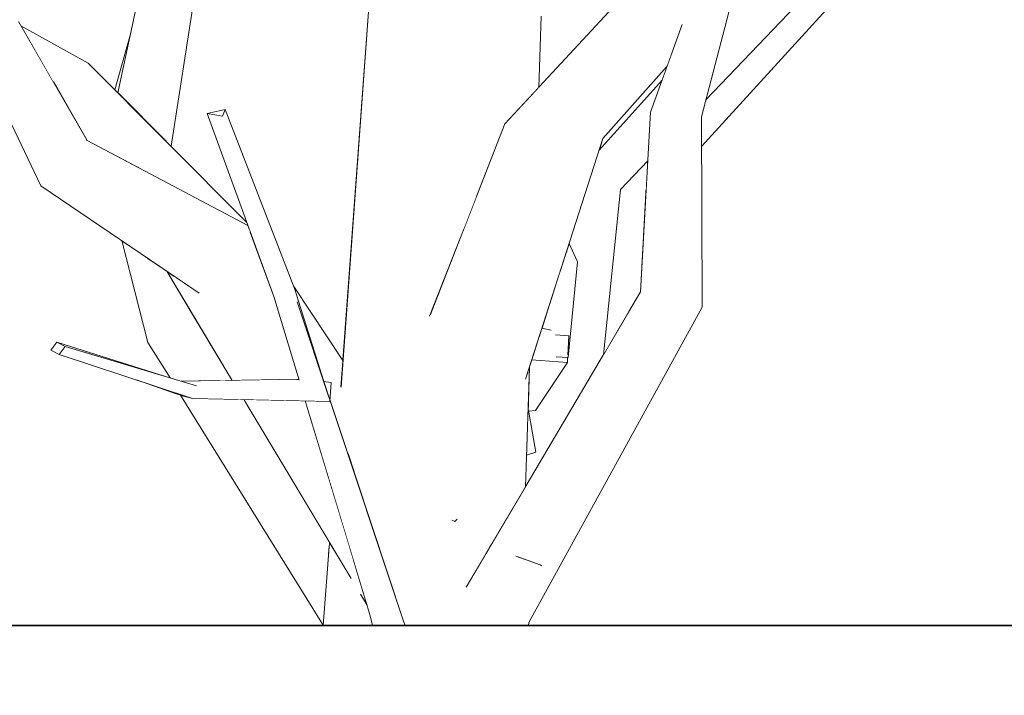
# Model space of a CAD drawing. Extents: x -289599 to -184549, y 66678 to 295474.
# Tile 225 of 256: x -264590 to -264383, y 71499 to 71641. Entities that reach past the tile are written whole.
import ezdxf

# ---------------------------------------------------------------- set-up
doc = ezdxf.new("R2010")
doc.units = 0
doc.header["$MEASUREMENT"] = 0
doc.linetypes.add('Wipeout_Contour', pattern=[1000, 0, -1000])
doc.layers.add('arch drzewa', color=8, linetype='Continuous')
doc.layers.add('Model stropy', color=8, linetype='Continuous')
doc.layers.add('arch drzewa_Nr_Pióra__4', color=8, linetype='Continuous', lineweight=9)
doc.layers.add('Model stropy_Nr_Pióra__26', color=8, linetype='Continuous', lineweight=35)

msp = doc.modelspace()

# ---------------------------------------------------------------- wipeouts: each hides what was drawn before it
at = {"color": 254, "linetype": 'Wipeout_Contour', "lineweight": 0, "ltscale": 1285326.044162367}
msp.add_wipeout([(-264552.61, 71652.7), (-264563.18, 71656.82), (-264559.51, 71615.14), (-264558.64, 71614.27)], dxfattribs=at).dxf.layer = 'arch drzewa'
at = {"color": 254, "linetype": 'Wipeout_Contour', "lineweight": 0, "ltscale": 1606306.593486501}
msp.add_wipeout([(-264480.82, 71641.65), (-264495.39, 71641.28), (-264494.49, 71603.51), (-264488.44, 71618.96), (-264481.32, 71626.65)], dxfattribs=at).dxf.layer = 'arch drzewa'
at = {"color": 254, "linetype": 'Wipeout_Contour', "lineweight": 0, "ltscale": 1285153.78493927}
msp.add_wipeout([(-264526.48, 71564.8), (-264532.66, 71584.39), (-264532.08, 71581.54), (-264526.51, 71564.81)], dxfattribs=at).dxf.layer = 'arch drzewa'
at = {"color": 254, "linetype": 'Wipeout_Contour', "lineweight": 0, "ltscale": 963993.051168}
msp.add_wipeout([(-264582.64, 71573.07), (-264580.93, 71572.18), (-264559.56, 71565.78)], dxfattribs=at).dxf.layer = 'arch drzewa'
at = {"color": 254, "linetype": 'Wipeout_Contour', "lineweight": 0, "ltscale": 2891176.301903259}
msp.add_wipeout([(-264493.15, 71547.64), (-264492.69, 71528.11), (-264491.54, 71530.05), (-264491.6, 71530.07), (-264491.02, 71530.93), (-264484.09, 71542.68), (-264483.26, 71567.93), (-264484.04, 71565.49), (-264487.73, 71560.35)], dxfattribs=at).dxf.layer = 'arch drzewa'
at = {"color": 254, "linetype": 'Wipeout_Contour', "lineweight": 0, "ltscale": 1926976.399866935}
msp.add_wipeout([(-266429.89, 71363.5), (-266079.89, 71363.5), (-266079.89, 71263.5), (-260835.35, 71263.5), (-260835.35, 71513.5), (-266429.89, 71513.5)], dxfattribs=at).dxf.layer = 'Model stropy'

# ---------------------------------------------------------------- next in the draw order: wipeouts: each hides what was drawn before it
at = {"color": 254, "linetype": 'Wipeout_Contour', "lineweight": 0, "ltscale": 964009.6293}
msp.add_wipeout([(-264563.18, 71656.82), (-264569.8, 71625.48), (-264559.51, 71615.14)], dxfattribs=at).dxf.layer = 'arch drzewa'
at = {"color": 254, "linetype": 'Wipeout_Contour', "lineweight": 0, "ltscale": 963796.710359}
msp.add_wipeout([(-264497.14, 71596.72), (-264494.49, 71603.51), (-264495.39, 71641.28)], dxfattribs=at).dxf.layer = 'arch drzewa'
at = {"color": 254, "linetype": 'Wipeout_Contour', "lineweight": 0, "ltscale": 963929.155408}
msp.add_wipeout([(-264532.66, 71584.39), (-264547.28, 71621.98), (-264547.84, 71620.61)], dxfattribs=at).dxf.layer = 'arch drzewa'
at = {"color": 254, "linetype": 'Wipeout_Contour', "lineweight": 0, "ltscale": 1927727.49225427}
msp.add_wipeout([(-264532.08, 71581.54), (-264537.05, 71582.72), (-264529.92, 71564.9), (-264527.36, 71564.52), (-264527.27, 71564.32), (-264525.3, 71561.16)], dxfattribs=at).dxf.layer = 'arch drzewa'
at = {"color": 254, "linetype": 'Wipeout_Contour', "lineweight": 0, "ltscale": 2248847.837753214}
msp.add_wipeout([(-264520.36, 71527.53), (-264521.2, 71513.5), (-264516.28, 71513.5), (-264516.73, 71515.54), (-264517.41, 71517.78), (-264518.5, 71519.6), (-264517.79, 71519.03)], dxfattribs=at).dxf.layer = 'arch drzewa'
at = {"color": 254, "linetype": 'Wipeout_Contour', "lineweight": 0, "ltscale": 1284944.883430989}
msp.add_wipeout([(-264492.44, 71517.52), (-264492.34, 71513.5), (-264488.81, 71513.5), (-264488.8, 71514.71)], dxfattribs=at).dxf.layer = 'arch drzewa'

# ---------------------------------------------------------------- next in the draw order: wipeouts: each hides what was drawn before it
at = {"color": 254, "linetype": 'Wipeout_Contour', "lineweight": 0, "ltscale": 964021.679655}
msp.add_wipeout([(-264567.12, 71638.14), (-264570.45, 71626.14), (-264569.8, 71625.48)], dxfattribs=at).dxf.layer = 'arch drzewa'
at = {"color": 254, "linetype": 'Wipeout_Contour', "lineweight": 0, "ltscale": 963873.307696}
msp.add_wipeout([(-264529.92, 71564.9), (-264537.05, 71582.72), (-264531.73, 71565.13)], dxfattribs=at).dxf.layer = 'arch drzewa'
at = {"color": 254, "linetype": 'Wipeout_Contour', "lineweight": 0, "ltscale": 3212452.349241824}
msp.add_wipeout([(-264500.42, 71513.5), (-264492.34, 71513.5), (-264492.44, 71517.52), (-264496.49, 71521.66), (-264492.69, 71528.11), (-264493.15, 71547.64), (-264498.51, 71535.8), (-264498.98, 71535.38), (-264499.54, 71535.65), (-264499.54, 71535.95)], dxfattribs=at).dxf.layer = 'arch drzewa'
at = {"color": 254, "linetype": 'Wipeout_Contour', "lineweight": 0, "ltscale": 1284926.729773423}
msp.add_wipeout([(-264488.81, 71513.5), (-264483.49, 71513.5), (-264483.4, 71514.13), (-264488.8, 71514.71)], dxfattribs=at).dxf.layer = 'arch drzewa'

# ---------------------------------------------------------------- next in the draw order: wipeouts: each hides what was drawn before it
at = {"color": 254, "linetype": 'Wipeout_Contour', "lineweight": 0, "ltscale": 2570093.890696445}
msp.add_wipeout([(-264495.39, 71641.28), (-264513.48, 71642.2), (-264509.45, 71513.62), (-264509.41, 71513.5), (-264500.42, 71513.5), (-264499.54, 71535.95), (-264504.08, 71578.99), (-264497.14, 71596.72)], dxfattribs=at).dxf.layer = 'arch drzewa'
at = {"color": 254, "linetype": 'Wipeout_Contour', "lineweight": 0, "ltscale": 963905.149625}
msp.add_wipeout([(-264547.84, 71620.61), (-264532.08, 71581.54), (-264532.66, 71584.39)], dxfattribs=at).dxf.layer = 'arch drzewa'
at = {"color": 254, "linetype": 'Wipeout_Contour', "lineweight": 0, "ltscale": 963662.925572}
msp.add_wipeout([(-264459.93, 71583.65), (-264483.4, 71514.13), (-264446.93, 71580.42)], dxfattribs=at).dxf.layer = 'arch drzewa'
at = {"color": 254, "linetype": 'Wipeout_Contour', "lineweight": 0, "ltscale": 1285199.064283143}
msp.add_wipeout([(-264556.58, 71564.89), (-264553.3, 71563.9), (-264531.75, 71565.2), (-264531.77, 71565.28)], dxfattribs=at).dxf.layer = 'arch drzewa'
at = {"color": 254, "linetype": 'Wipeout_Contour', "lineweight": 0, "ltscale": 963722.045991}
msp.add_wipeout([(-264491.02, 71530.93), (-264491.6, 71530.07), (-264491.54, 71530.05)], dxfattribs=at).dxf.layer = 'arch drzewa'

# ---------------------------------------------------------------- next in the draw order: linework, layer by layer
at = {"layer": 'arch drzewa_Nr_Pióra__4', "linetype": 'Continuous'}
for p, q in [((-264491.6, 71530.07), (-264491.02, 71530.93)), ((-264491.54, 71530.05), (-264491.6, 71530.07)), ((-264483.49, 71513.5), (-264483.4, 71514.13))]:
    msp.add_line(p, q, dxfattribs=at)

# ---------------------------------------------------------------- next in the draw order: wipeouts: each hides what was drawn before it
at = {"color": 254, "linetype": 'Wipeout_Contour', "lineweight": 0, "ltscale": 1285070.346484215}
msp.add_wipeout([(-264519.41, 71543.46), (-264509.74, 71514.42), (-264509.45, 71513.62), (-264513.48, 71642.2)], dxfattribs=at).dxf.layer = 'arch drzewa'
at = {"color": 254, "linetype": 'Wipeout_Contour', "lineweight": 0, "ltscale": 963931.473838}
msp.add_wipeout([(-264532.08, 71581.54), (-264547.84, 71620.61), (-264551.04, 71621.19)], dxfattribs=at).dxf.layer = 'arch drzewa'
at = {"color": 254, "linetype": 'Wipeout_Contour', "lineweight": 0, "ltscale": 963661.464489}
msp.add_wipeout([(-264446.93, 71580.42), (-264447.07, 71620.45), (-264457.81, 71621.43)], dxfattribs=at).dxf.layer = 'arch drzewa'
at = {"color": 254, "linetype": 'Wipeout_Contour', "lineweight": 0, "ltscale": 1284958.001663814}
msp.add_wipeout([(-264481.25, 71574.17), (-264482.28, 71570.97), (-264475.15, 71569.89), (-264478.72, 71575.61)], dxfattribs=at).dxf.layer = 'arch drzewa'
at = {"color": 254, "linetype": 'Wipeout_Contour', "lineweight": 0, "ltscale": 1606458.174651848}
msp.add_wipeout([(-264553.3, 71563.9), (-264527.36, 71564.52), (-264529.92, 71564.9), (-264531.73, 71565.13), (-264531.75, 71565.2)], dxfattribs=at).dxf.layer = 'arch drzewa'
at = {"color": 254, "linetype": 'Wipeout_Contour', "lineweight": 0, "ltscale": 963714.600218}
msp.add_wipeout([(-264483.87, 71549.33), (-264481.89, 71549.97), (-264483.55, 71559.15)], dxfattribs=at).dxf.layer = 'arch drzewa'
at = {"color": 254, "linetype": 'Wipeout_Contour', "lineweight": 0, "ltscale": 963687.988279}
msp.add_wipeout([(-264479.67, 71528.72), (-264481.04, 71526.26), (-264480.65, 71526.1)], dxfattribs=at).dxf.layer = 'arch drzewa'

# ---------------------------------------------------------------- next in the draw order: wipeouts: each hides what was drawn before it
at = {"color": 254, "linetype": 'Wipeout_Contour', "lineweight": 0, "ltscale": 1285128.921091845}
msp.add_wipeout([(-264521.35, 71549.29), (-264519.41, 71543.46), (-264513.48, 71642.2), (-264517.02, 71643.5)], dxfattribs=at).dxf.layer = 'arch drzewa'
at = {"color": 254, "linetype": 'Wipeout_Contour', "lineweight": 0, "ltscale": 963912.002199}
msp.add_wipeout([(-264551.04, 71621.19), (-264537.05, 71582.72), (-264532.08, 71581.54)], dxfattribs=at).dxf.layer = 'arch drzewa'
at = {"color": 254, "linetype": 'Wipeout_Contour', "lineweight": 0, "ltscale": 963663.84858}
msp.add_wipeout([(-264457.81, 71621.43), (-264459.93, 71583.65), (-264446.93, 71580.42)], dxfattribs=at).dxf.layer = 'arch drzewa'
at = {"color": 254, "linetype": 'Wipeout_Contour', "lineweight": 0, "ltscale": 963723.003861}
msp.add_wipeout([(-264480.65, 71576.05), (-264481.25, 71574.17), (-264478.72, 71575.61)], dxfattribs=at).dxf.layer = 'arch drzewa'
at = {"color": 254, "linetype": 'Wipeout_Contour', "lineweight": 0, "ltscale": 1606202.561580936}
msp.add_wipeout([(-264483.55, 71559.15), (-264483.45, 71558.63), (-264482, 71558.72), (-264482.98, 71568.8), (-264483.26, 71567.93)], dxfattribs=at).dxf.layer = 'arch drzewa'
at = {"color": 254, "linetype": 'Wipeout_Contour', "lineweight": 0, "ltscale": 1284955.503945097}
msp.add_wipeout([(-264482.52, 71570.24), (-264477.31, 71569.97), (-264475.15, 71569.89), (-264482.37, 71570.68)], dxfattribs=at).dxf.layer = 'arch drzewa'
at = {"color": 254, "linetype": 'Wipeout_Contour', "lineweight": 0, "ltscale": 963847.858276}
msp.add_wipeout([(-264524.94, 71564.58), (-264526.51, 71564.81), (-264526.43, 71564.55)], dxfattribs=at).dxf.layer = 'arch drzewa'
at = {"color": 254, "linetype": 'Wipeout_Contour', "lineweight": 0, "ltscale": 1927608.70693108}
msp.add_wipeout([(-264522.99, 71513.5), (-264521.2, 71513.5), (-264520.36, 71527.53), (-264521.05, 71529.82), (-264520.81, 71523.45), (-264522.41, 71526.12)], dxfattribs=at).dxf.layer = 'arch drzewa'
at = {"color": 254, "linetype": 'Wipeout_Contour', "lineweight": 0, "ltscale": 963688.721965}
msp.add_wipeout([(-264480.27, 71528.6), (-264481.04, 71526.26), (-264479.67, 71528.72)], dxfattribs=at).dxf.layer = 'arch drzewa'
at = {"color": 254, "linetype": 'Wipeout_Contour', "lineweight": 0, "ltscale": 1285030.551301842}
msp.add_wipeout([(-264509.74, 71514.42), (-264516.73, 71515.54), (-264515.3, 71513.5), (-264509.41, 71513.5)], dxfattribs=at).dxf.layer = 'arch drzewa'

# ---------------------------------------------------------------- next in the draw order: wipeouts: each hides what was drawn before it
at = {"color": 254, "linetype": 'Wipeout_Contour', "lineweight": 0, "ltscale": 1285123.145475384}
msp.add_wipeout([(-264522.89, 71563.97), (-264522.33, 71552.26), (-264521.35, 71549.29), (-264517.02, 71643.5)], dxfattribs=at).dxf.layer = 'arch drzewa'
at = {"color": 254, "linetype": 'Wipeout_Contour', "lineweight": 0, "ltscale": 1927337.596599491}
msp.add_wipeout([(-264448.19, 71643.07), (-264449.07, 71642.06), (-264447.07, 71620.45), (-264441.35, 71642.45), (-264442.6, 71642.84), (-264443.37, 71642.26)], dxfattribs=at).dxf.layer = 'arch drzewa'
at = {"color": 254, "linetype": 'Wipeout_Contour', "lineweight": 0, "ltscale": 963956.68}
msp.add_wipeout([(-264547.28, 71621.98), (-264551.04, 71621.19), (-264547.84, 71620.61)], dxfattribs=at).dxf.layer = 'arch drzewa'
at = {"color": 254, "linetype": 'Wipeout_Contour', "lineweight": 0, "ltscale": 963682.22093}
msp.add_wipeout([(-264458.84, 71605.24), (-264458.85, 71602.9), (-264458.73, 71605.15)], dxfattribs=at).dxf.layer = 'arch drzewa'
at = {"color": 254, "linetype": 'Wipeout_Contour', "lineweight": 0, "ltscale": 963718.471517}
msp.add_wipeout([(-264482.37, 71570.68), (-264475.15, 71569.89), (-264482.28, 71570.97)], dxfattribs=at).dxf.layer = 'arch drzewa'
at = {"color": 254, "linetype": 'Wipeout_Contour', "lineweight": 0, "ltscale": 1285082.071021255}
msp.add_wipeout([(-264526.62, 71513.5), (-264522.99, 71513.5), (-264522.41, 71526.12), (-264525.33, 71530.98)], dxfattribs=at).dxf.layer = 'arch drzewa'
at = {"color": 254, "linetype": 'Wipeout_Contour', "lineweight": 0, "ltscale": 963694.810051}
msp.add_wipeout([(-264480.27, 71528.6), (-264485.89, 71528.01), (-264481.04, 71526.26)], dxfattribs=at).dxf.layer = 'arch drzewa'
at = {"color": 254, "linetype": 'Wipeout_Contour', "lineweight": 0, "ltscale": 963782.1809}
msp.add_wipeout([(-264515.3, 71513.5), (-264516.73, 71515.54), (-264516.28, 71513.5)], dxfattribs=at).dxf.layer = 'arch drzewa'

# ---------------------------------------------------------------- next in the draw order: wipeouts: each hides what was drawn before it
at = {"color": 254, "linetype": 'Wipeout_Contour', "lineweight": 0, "ltscale": 1284907.358340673}
msp.add_wipeout([(-264457.81, 71621.43), (-264447.07, 71620.45), (-264449.07, 71642.06), (-264451.2, 71639.78)], dxfattribs=at).dxf.layer = 'arch drzewa'
at = {"color": 254, "linetype": 'Wipeout_Contour', "lineweight": 0, "ltscale": 1927989.895538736}
msp.add_wipeout([(-264576.06, 71631.77), (-264583.44, 71627.88), (-264576.72, 71616.24), (-264562.82, 71608.38), (-264542.46, 71597.61), (-264542.69, 71598.25)], dxfattribs=at).dxf.layer = 'arch drzewa'
at = {"color": 254, "linetype": 'Wipeout_Contour', "lineweight": 0, "ltscale": 1284901.943941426}
msp.add_wipeout([(-264458.84, 71605.24), (-264460.03, 71583.49), (-264459.93, 71583.65), (-264458.85, 71602.9)], dxfattribs=at).dxf.layer = 'arch drzewa'
at = {"color": 254, "linetype": 'Wipeout_Contour', "lineweight": 0, "ltscale": 2248660.789034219}
msp.add_wipeout([(-264476.71, 71588.3), (-264475.54, 71574.47), (-264474.99, 71574.43), (-264475.2, 71570.48), (-264475.15, 71569.89), (-264473.13, 71589.98), (-264475.53, 71591.98)], dxfattribs=at).dxf.layer = 'arch drzewa'
at = {"color": 254, "linetype": 'Wipeout_Contour', "lineweight": 0, "ltscale": 1285100.660920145}
msp.add_wipeout([(-264528.24, 71560.7), (-264509.74, 71514.42), (-264525.24, 71560.97), (-264525.26, 71560.63)], dxfattribs=at).dxf.layer = 'arch drzewa'
at = {"color": 254, "linetype": 'Wipeout_Contour', "lineweight": 0, "ltscale": 963693.331936}
msp.add_wipeout([(-264484.84, 71527.63), (-264480.65, 71526.1), (-264481.04, 71526.26)], dxfattribs=at).dxf.layer = 'arch drzewa'

# ---------------------------------------------------------------- next in the draw order: linework, layer by layer
at = {"layer": 'arch drzewa_Nr_Pióra__4', "linetype": 'Continuous'}
for p, q in [((-264569.8, 71625.48), (-264563.18, 71656.82)), ((-264570.45, 71626.14), (-264567.12, 71638.14)), ((-264551.04, 71621.19), (-264547.28, 71621.98)), ((-264547.84, 71620.61), (-264551.04, 71621.19)), ((-264547.28, 71621.98), (-264547.84, 71620.61)), ((-264481.04, 71526.26), (-264486.1, 71528.08)), ((-264480.63, 71526.09), (-264481.04, 71526.26))]:
    msp.add_line(p, q, dxfattribs=at)

# ---------------------------------------------------------------- next in the draw order: wipeouts: each hides what was drawn before it
at = {"color": 254, "linetype": 'Wipeout_Contour', "lineweight": 0, "ltscale": 1284830.89679463}
msp.add_wipeout([(-264447.06, 71615.01), (-264447.05, 71614.25), (-264414.37, 71650.07), (-264416.66, 71650.72)], dxfattribs=at).dxf.layer = 'arch drzewa'
at = {"color": 254, "linetype": 'Wipeout_Contour', "lineweight": 0, "ltscale": 964072.709256}
msp.add_wipeout([(-264590.2, 71639.58), (-264588.89, 71637.31), (-264576.06, 71631.77)], dxfattribs=at).dxf.layer = 'arch drzewa'
at = {"color": 254, "linetype": 'Wipeout_Contour', "lineweight": 0, "ltscale": 1284938.040150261}
msp.add_wipeout([(-264468.62, 71613.45), (-264455.38, 71628.19), (-264454.34, 71631.07), (-264467.83, 71615.93)], dxfattribs=at).dxf.layer = 'arch drzewa'
at = {"color": 254, "linetype": 'Wipeout_Contour', "lineweight": 0, "ltscale": 964017.725296}
msp.add_wipeout([(-264576.72, 71616.24), (-264576.3, 71615.51), (-264562.82, 71608.38)], dxfattribs=at).dxf.layer = 'arch drzewa'
at = {"color": 254, "linetype": 'Wipeout_Contour', "lineweight": 0, "ltscale": 1284909.030559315}
msp.add_wipeout([(-264464.09, 71605.22), (-264462.37, 71579.52), (-264460.03, 71583.49), (-264458.84, 71605.24)], dxfattribs=at).dxf.layer = 'arch drzewa'
at = {"color": 254, "linetype": 'Wipeout_Contour', "lineweight": 0, "ltscale": 963718.57726}
msp.add_wipeout([(-264475.09, 71593.34), (-264473.13, 71589.98), (-264474.94, 71593.8)], dxfattribs=at).dxf.layer = 'arch drzewa'
at = {"color": 254, "linetype": 'Wipeout_Contour', "lineweight": 0, "ltscale": 2569901.995628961}
msp.add_wipeout([(-264477.92, 71584.53), (-264478.72, 71575.61), (-264475.15, 71569.89), (-264475.2, 71570.48), (-264475.21, 71570.38), (-264477.72, 71574.62), (-264475.54, 71574.47), (-264476.71, 71588.3)], dxfattribs=at).dxf.layer = 'arch drzewa'
at = {"color": 254, "linetype": 'Wipeout_Contour', "lineweight": 0, "ltscale": 1285086.442931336}
msp.add_wipeout([(-264528.24, 71560.7), (-264530.4, 71560.75), (-264516.73, 71515.54), (-264509.74, 71514.42)], dxfattribs=at).dxf.layer = 'arch drzewa'

# ---------------------------------------------------------------- next in the draw order: linework, layer by layer
at = {"layer": 'arch drzewa_Nr_Pióra__4', "linetype": 'Continuous'}
for p, q in [((-264516.28, 71513.5), (-264516.73, 71515.54)), ((-264509.41, 71513.5), (-264509.74, 71514.42))]:
    msp.add_line(p, q, dxfattribs=at)

# ---------------------------------------------------------------- next in the draw order: wipeouts: each hides what was drawn before it
at = {"color": 254, "linetype": 'Wipeout_Contour', "lineweight": 0, "ltscale": 963635.622849}
msp.add_wipeout([(-264447.07, 71617.94), (-264447.06, 71615.01), (-264416.66, 71650.72)], dxfattribs=at).dxf.layer = 'arch drzewa'
at = {"color": 254, "linetype": 'Wipeout_Contour', "lineweight": 0, "ltscale": 964063.523913}
msp.add_wipeout([(-264576.06, 71631.77), (-264588.89, 71637.31), (-264583.44, 71627.88)], dxfattribs=at).dxf.layer = 'arch drzewa'
at = {"color": 254, "linetype": 'Wipeout_Contour', "lineweight": 0, "ltscale": 963685.518197}
msp.add_wipeout([(-264464.09, 71605.22), (-264467.71, 71570.46), (-264462.37, 71579.52)], dxfattribs=at).dxf.layer = 'arch drzewa'
at = {"color": 254, "linetype": 'Wipeout_Contour', "lineweight": 0, "ltscale": 963683.335676}
msp.add_wipeout([(-264458.71, 71605.38), (-264458.84, 71605.24), (-264458.73, 71605.15)], dxfattribs=at).dxf.layer = 'arch drzewa'
at = {"color": 254, "linetype": 'Wipeout_Contour', "lineweight": 0, "ltscale": 963718.729689}
msp.add_wipeout([(-264475.53, 71591.98), (-264473.13, 71589.98), (-264475.09, 71593.34)], dxfattribs=at).dxf.layer = 'arch drzewa'
at = {"color": 254, "linetype": 'Wipeout_Contour', "lineweight": 0, "ltscale": 963721.893213}
msp.add_wipeout([(-264477.92, 71584.53), (-264478.9, 71581.48), (-264478.72, 71575.61)], dxfattribs=at).dxf.layer = 'arch drzewa'
at = {"color": 254, "linetype": 'Wipeout_Contour', "lineweight": 0, "ltscale": 1284957.110931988}
msp.add_wipeout([(-264482.98, 71568.8), (-264482, 71558.72), (-264475.29, 71568.83), (-264482.81, 71569.34)], dxfattribs=at).dxf.layer = 'arch drzewa'
at = {"color": 254, "linetype": 'Wipeout_Contour', "lineweight": 0, "ltscale": 1285186.703961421}
msp.add_wipeout([(-264553.3, 71563.9), (-264554.14, 71561.27), (-264527.27, 71564.32), (-264527.36, 71564.52)], dxfattribs=at).dxf.layer = 'arch drzewa'
at = {"color": 254, "linetype": 'Wipeout_Contour', "lineweight": 0, "ltscale": 963791.31685}
msp.add_wipeout([(-264518.5, 71519.6), (-264517.41, 71517.78), (-264517.79, 71519.03)], dxfattribs=at).dxf.layer = 'arch drzewa'

# ---------------------------------------------------------------- next in the draw order: linework, layer by layer
at = {"layer": 'arch drzewa_Nr_Pióra__4', "linetype": 'Continuous'}
msp.add_line((-264517.41, 71517.78), (-264518.82, 71520.13), dxfattribs=at)

# ---------------------------------------------------------------- next in the draw order: wipeouts: each hides what was drawn before it
at = {"color": 254, "linetype": 'Wipeout_Contour', "lineweight": 0, "ltscale": 1284838.051263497}
msp.add_wipeout([(-264447.07, 71619.21), (-264447.07, 71617.94), (-264416.66, 71650.72), (-264419.17, 71652.3)], dxfattribs=at).dxf.layer = 'arch drzewa'
at = {"color": 254, "linetype": 'Wipeout_Contour', "lineweight": 0, "ltscale": 963683.597437}
msp.add_wipeout([(-264458.84, 71605.24), (-264458.71, 71605.38), (-264458.71, 71605.39)], dxfattribs=at).dxf.layer = 'arch drzewa'
at = {"color": 254, "linetype": 'Wipeout_Contour', "lineweight": 0, "ltscale": 963723.000379}
msp.add_wipeout([(-264478.9, 71581.48), (-264480.65, 71576.05), (-264478.72, 71575.61)], dxfattribs=at).dxf.layer = 'arch drzewa'
at = {"color": 254, "linetype": 'Wipeout_Contour', "lineweight": 0, "ltscale": 1606191.113177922}
msp.add_wipeout([(-264482.81, 71569.34), (-264475.29, 71568.83), (-264475.23, 71569.9), (-264477.31, 71569.97), (-264482.52, 71570.24)], dxfattribs=at).dxf.layer = 'arch drzewa'
at = {"color": 254, "linetype": 'Wipeout_Contour', "lineweight": 0, "ltscale": 963847.768626}
msp.add_wipeout([(-264524.94, 71564.58), (-264526.43, 71564.55), (-264526.38, 71564.42)], dxfattribs=at).dxf.layer = 'arch drzewa'
at = {"color": 254, "linetype": 'Wipeout_Contour', "lineweight": 0, "ltscale": 963718.418343}
msp.add_wipeout([(-264483.45, 71558.63), (-264483.45, 71558.59), (-264482, 71558.72)], dxfattribs=at).dxf.layer = 'arch drzewa'

# ---------------------------------------------------------------- next in the draw order: wipeouts: each hides what was drawn before it
at = {"color": 254, "linetype": 'Wipeout_Contour', "lineweight": 0, "ltscale": 1284859.624470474}
msp.add_wipeout([(-264447.07, 71620.45), (-264447.07, 71619.21), (-264419.17, 71652.3), (-264446.14, 71624.04)], dxfattribs=at).dxf.layer = 'arch drzewa'
at = {"color": 254, "linetype": 'Wipeout_Contour', "lineweight": 0, "ltscale": 1284917.54886921}
msp.add_wipeout([(-264464.09, 71605.22), (-264458.84, 71605.24), (-264458.71, 71605.39), (-264458.39, 71611.2)], dxfattribs=at).dxf.layer = 'arch drzewa'
at = {"color": 254, "linetype": 'Wipeout_Contour', "lineweight": 0, "ltscale": 963709.827083}
msp.add_wipeout([(-264474.99, 71574.43), (-264477.72, 71574.62), (-264475.21, 71570.38)], dxfattribs=at).dxf.layer = 'arch drzewa'
at = {"color": 254, "linetype": 'Wipeout_Contour', "lineweight": 0, "ltscale": 1927722.458710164}
msp.add_wipeout([(-264527.27, 71564.32), (-264554.14, 71561.27), (-264525.26, 71560.63), (-264524.94, 71564.58), (-264526.38, 71564.42), (-264525.3, 71561.16)], dxfattribs=at).dxf.layer = 'arch drzewa'

# ---------------------------------------------------------------- next in the draw order: wipeouts: each hides what was drawn before it
at = {"color": 254, "linetype": 'Wipeout_Contour', "lineweight": 0, "ltscale": 1284972.69521701}
msp.add_wipeout([(-264487.73, 71560.35), (-264484.04, 71565.49), (-264467.83, 71615.93), (-264476.86, 71611.84)], dxfattribs=at).dxf.layer = 'arch drzewa'
at = {"color": 254, "linetype": 'Wipeout_Contour', "lineweight": 0, "ltscale": 963985.412821}
msp.add_wipeout([(-264553.3, 71563.9), (-264580.93, 71572.18), (-264582.19, 71570.53)], dxfattribs=at).dxf.layer = 'arch drzewa'
at = {"color": 254, "linetype": 'Wipeout_Contour', "lineweight": 0, "ltscale": 963895.252113}
msp.add_wipeout([(-264543.34, 71561.03), (-264543.76, 71561.04), (-264542.37, 71559.4)], dxfattribs=at).dxf.layer = 'arch drzewa'

# ---------------------------------------------------------------- next in the draw order: linework, layer by layer
at = {"layer": 'arch drzewa_Nr_Pióra__4', "linetype": 'Continuous'}
for p, q in [((-264467.71, 71570.46), (-264464.09, 71605.22)), ((-264473.13, 71589.98), (-264474.94, 71593.8)), ((-264475.15, 71569.89), (-264473.13, 71589.98)), ((-264475.21, 71570.33), (-264474.99, 71574.43)), ((-264475.29, 71568.83), (-264475.23, 71569.9))]:
    msp.add_line(p, q, dxfattribs=at)

# ---------------------------------------------------------------- next in the draw order: wipeouts: each hides what was drawn before it
at = {"color": 254, "linetype": 'Wipeout_Contour', "lineweight": 0, "ltscale": 963698.780138}
msp.add_wipeout([(-264453.43, 71633.6), (-264467.83, 71615.93), (-264454.34, 71631.07)], dxfattribs=at).dxf.layer = 'arch drzewa'
at = {"color": 254, "linetype": 'Wipeout_Contour', "lineweight": 0, "ltscale": 1606235.924335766}
msp.add_wipeout([(-264476.86, 71611.84), (-264498.98, 71535.38), (-264498.51, 71535.8), (-264493.15, 71547.64), (-264487.73, 71560.35)], dxfattribs=at).dxf.layer = 'arch drzewa'
at = {"color": 254, "linetype": 'Wipeout_Contour', "lineweight": 0, "ltscale": 963957.530123}
msp.add_wipeout([(-264582.19, 71570.53), (-264554.14, 71561.27), (-264553.3, 71563.9)], dxfattribs=at).dxf.layer = 'arch drzewa'
at = {"color": 254, "linetype": 'Wipeout_Contour', "lineweight": 0, "ltscale": 1606446.332427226}
msp.add_wipeout([(-264546.79, 71561.11), (-264525.38, 71530.29), (-264525.33, 71530.98), (-264542.37, 71559.4), (-264543.76, 71561.04)], dxfattribs=at).dxf.layer = 'arch drzewa'

# ---------------------------------------------------------------- next in the draw order: wipeouts: each hides what was drawn before it
at = {"color": 254, "linetype": 'Wipeout_Contour', "lineweight": 0, "ltscale": 963756.142059}
msp.add_wipeout([(-264488.44, 71618.96), (-264498.98, 71535.38), (-264476.86, 71611.84)], dxfattribs=at).dxf.layer = 'arch drzewa'
at = {"color": 254, "linetype": 'Wipeout_Contour', "lineweight": 0, "ltscale": 1285357.082850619}
msp.add_wipeout([(-264582.64, 71573.07), (-264583.89, 71571.42), (-264582.19, 71570.53), (-264580.93, 71572.18)], dxfattribs=at).dxf.layer = 'arch drzewa'
at = {"color": 254, "linetype": 'Wipeout_Contour', "lineweight": 0, "ltscale": 963943.89418}
msp.add_wipeout([(-264565.9, 71565.15), (-264557.57, 71562.25), (-264554.14, 71561.27)], dxfattribs=at).dxf.layer = 'arch drzewa'

# ---------------------------------------------------------------- next in the draw order: linework, layer by layer
at = {"layer": 'arch drzewa_Nr_Pióra__4', "linetype": 'Continuous'}
for p, q in [((-264483.4, 71514.13), (-264446.93, 71580.42)), ((-264480.65, 71576.05), (-264478.72, 71575.61)), ((-264583.89, 71571.42), (-264582.64, 71573.07)), ((-264582.64, 71573.07), (-264580.93, 71572.18)), ((-264474.99, 71574.43), (-264477.75, 71574.62)), ((-264582.19, 71570.53), (-264583.89, 71571.42)), ((-264580.93, 71572.18), (-264582.19, 71570.53)), ((-264482.81, 71569.34), (-264475.29, 71568.83)), ((-264475.29, 71568.83), (-264482, 71558.72)), ((-264477.62, 71569.98), (-264475.15, 71569.89)), ((-264484.09, 71542.68), (-264483.26, 71567.93)), ((-264481.89, 71549.97), (-264483.55, 71559.15)), ((-264482, 71558.72), (-264483.45, 71558.59)), ((-264483.87, 71549.33), (-264481.89, 71549.97))]:
    msp.add_line(p, q, dxfattribs=at)

# ---------------------------------------------------------------- next in the draw order: wipeouts: each hides what was drawn before it
at = {"color": 254, "linetype": 'Wipeout_Contour', "lineweight": 0, "ltscale": 4818372.5869775}
msp.add_wipeout([(-264476.86, 71611.84), (-264467.83, 71615.93), (-264453.43, 71633.6), (-264451.2, 71639.78), (-264449.07, 71642.06), (-264448.19, 71643.07), (-264448.3, 71643.09), (-264446.18, 71646.37), (-264445.91, 71646.88), (-264445.67, 71647.03), (-264445.27, 71647.78), (-264437.41, 71653.25), (-264425.19, 71668.24), (-264420.33, 71676.34), (-264420.13, 71677.07)], dxfattribs=at).dxf.layer = 'arch drzewa'
at = {"color": 254, "linetype": 'Wipeout_Contour', "lineweight": 0, "ltscale": 1606273.72398622}
msp.add_wipeout([(-264488.44, 71618.96), (-264504.08, 71578.99), (-264499.54, 71535.95), (-264499.54, 71535.65), (-264498.98, 71535.38)], dxfattribs=at).dxf.layer = 'arch drzewa'
at = {"color": 254, "linetype": 'Wipeout_Contour', "lineweight": 0, "ltscale": 1285239.658727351}
msp.add_wipeout([(-264554.64, 71579.87), (-264559.95, 71580.04), (-264547.17, 71565.04), (-264545.76, 71565.06)], dxfattribs=at).dxf.layer = 'arch drzewa'
at = {"color": 254, "linetype": 'Wipeout_Contour', "lineweight": 0, "ltscale": 1285158.224329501}
msp.add_wipeout([(-264546.79, 71561.11), (-264553.52, 71561.25), (-264525.54, 71528.18), (-264525.38, 71530.29)], dxfattribs=at).dxf.layer = 'arch drzewa'

# ---------------------------------------------------------------- next in the draw order: linework, layer by layer
at = {"layer": 'arch drzewa_Nr_Pióra__4', "linetype": 'Continuous'}
for p, q in [((-264496.54, 71521.57), (-264459.93, 71583.65)), ((-264498.98, 71535.38), (-264499.55, 71535.66)), ((-264498.46, 71535.85), (-264498.98, 71535.38))]:
    msp.add_line(p, q, dxfattribs=at)

# ---------------------------------------------------------------- next in the draw order: wipeouts: each hides what was drawn before it
at = {"color": 254, "linetype": 'Wipeout_Contour', "lineweight": 0, "ltscale": 2248572.552647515}
msp.add_wipeout([(-264449.98, 71647.04), (-264476.86, 71611.84), (-264420.13, 71677.07), (-264416.23, 71691.24), (-264445.83, 71652.48), (-264446.6, 71648.15), (-264447.35, 71648.08)], dxfattribs=at).dxf.layer = 'arch drzewa'
at = {"color": 254, "linetype": 'Wipeout_Contour', "lineweight": 0, "ltscale": 963928.852024}
msp.add_wipeout([(-264559.95, 71580.04), (-264549.5, 71565), (-264547.17, 71565.04)], dxfattribs=at).dxf.layer = 'arch drzewa'
at = {"color": 254, "linetype": 'Wipeout_Contour', "lineweight": 0, "ltscale": 1606473.945545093}
msp.add_wipeout([(-264554.14, 71561.27), (-264556.63, 71561.98), (-264526.61, 71513.6), (-264525.54, 71528.18), (-264553.52, 71561.25)], dxfattribs=at).dxf.layer = 'arch drzewa'

# ---------------------------------------------------------------- next in the draw order: linework, layer by layer
at = {"layer": 'arch drzewa_Nr_Pióra__4', "linetype": 'Continuous'}
for p, q in [((-264446.14, 71624.04), (-264419.17, 71652.3)), ((-264447.05, 71614.25), (-264414.37, 71650.07)), ((-264447.07, 71620.45), (-264441.35, 71642.45)), ((-264446.93, 71580.42), (-264447.07, 71620.45)), ((-264554.14, 71561.27), (-264557.57, 71562.25))]:
    msp.add_line(p, q, dxfattribs=at)
at = {"layer": 'Model stropy_Nr_Pióra__26', "linetype": 'Continuous'}
msp.add_line((-266429.89, 71513.5), (-260835.35, 71513.5), dxfattribs=at)

# ---------------------------------------------------------------- next in the draw order: wipeouts: each hides what was drawn before it
at = {"color": 254, "linetype": 'Wipeout_Contour', "lineweight": 0, "ltscale": 1606203.398753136}
msp.add_wipeout([(-264488.44, 71618.96), (-264476.86, 71611.84), (-264449.98, 71647.04), (-264451.11, 71646.79), (-264454.85, 71655.24)], dxfattribs=at).dxf.layer = 'arch drzewa'
at = {"color": 254, "linetype": 'Wipeout_Contour', "lineweight": 0, "ltscale": 1606571.050593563}
msp.add_wipeout([(-264559.95, 71580.04), (-264563.49, 71573.03), (-264556.6, 71564.89), (-264556.58, 71564.89), (-264549.5, 71565)], dxfattribs=at).dxf.layer = 'arch drzewa'

# ---------------------------------------------------------------- next in the draw order: linework, layer by layer
at = {"layer": 'arch drzewa_Nr_Pióra__4', "linetype": 'Continuous'}
for p, q in [((-264488.44, 71618.96), (-264454.85, 71655.24)), ((-264481.32, 71626.65), (-264480.82, 71641.65)), ((-264457.81, 71621.43), (-264451.17, 71639.85)), ((-264467.83, 71615.93), (-264454.34, 71631.07)), ((-264468.62, 71613.45), (-264455.38, 71628.19)), ((-264459.93, 71583.65), (-264457.81, 71621.43)), ((-264504.26, 71578.53), (-264488.44, 71618.96)), ((-264484.1, 71565.3), (-264467.83, 71615.93)), ((-264464.09, 71605.22), (-264458.39, 71611.2))]:
    msp.add_line(p, q, dxfattribs=at)

# ---------------------------------------------------------------- next in the draw order: wipeouts: each hides what was drawn before it
at = {"color": 254, "linetype": 'Wipeout_Contour', "lineweight": 0, "ltscale": 1285280.645652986}
msp.add_wipeout([(-264563.76, 71590.88), (-264559.95, 71580.04), (-264554.64, 71579.87), (-264559.52, 71588.01)], dxfattribs=at).dxf.layer = 'arch drzewa'
at = {"color": 254, "linetype": 'Wipeout_Contour', "lineweight": 0, "ltscale": 963948.749858}
msp.add_wipeout([(-264556.6, 71564.89), (-264563.49, 71573.03), (-264558.85, 71565.57)], dxfattribs=at).dxf.layer = 'arch drzewa'

# ---------------------------------------------------------------- next in the draw order: wipeouts: each hides what was drawn before it
at = {"color": 254, "linetype": 'Wipeout_Contour', "lineweight": 0, "ltscale": 2249125.8272115}
msp.add_wipeout([(-264552.8, 71583.45), (-264558.66, 71587.43), (-264535.84, 71565.22), (-264531.77, 71565.28), (-264537.05, 71582.72), (-264541.45, 71594.84), (-264543.79, 71594.05)], dxfattribs=at).dxf.layer = 'arch drzewa'
at = {"color": 254, "linetype": 'Wipeout_Contour', "lineweight": 0, "ltscale": 963972.621774}
msp.add_wipeout([(-264563.76, 71590.88), (-264565.04, 71591.75), (-264559.95, 71580.04)], dxfattribs=at).dxf.layer = 'arch drzewa'

# ---------------------------------------------------------------- next in the draw order: wipeouts: each hides what was drawn before it
at = {"color": 254, "linetype": 'Wipeout_Contour', "lineweight": 0, "ltscale": 963918.913378}
msp.add_wipeout([(-264543.79, 71594.05), (-264541.45, 71594.84), (-264542, 71596.34)], dxfattribs=at).dxf.layer = 'arch drzewa'
at = {"color": 254, "linetype": 'Wipeout_Contour', "lineweight": 0, "ltscale": 1606629.981641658}
msp.add_wipeout([(-264567.51, 71593.43), (-264569, 71594.44), (-264563.49, 71573.03), (-264559.95, 71580.04), (-264565.04, 71591.75)], dxfattribs=at).dxf.layer = 'arch drzewa'
at = {"color": 254, "linetype": 'Wipeout_Contour', "lineweight": 0, "ltscale": 2570272.300352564}
msp.add_wipeout([(-264532.82, 71584.81), (-264532.66, 71584.39), (-264526.48, 71564.8), (-264524.94, 71564.58), (-264525.24, 71560.97), (-264522.33, 71552.26), (-264522.89, 71563.97), (-264522.5, 71569.26)], dxfattribs=at).dxf.layer = 'arch drzewa'

# ---------------------------------------------------------------- next in the draw order: linework, layer by layer
at = {"layer": 'arch drzewa_Nr_Pióra__4', "linetype": 'Continuous'}
for p, q in [((-264522.92, 71563.61), (-264517.02, 71643.5)), ((-264522.5, 71569.26), (-264532.82, 71584.81)), ((-264526.48, 71564.8), (-264532.66, 71584.39)), ((-264526.51, 71564.81), (-264524.94, 71564.58))]:
    msp.add_line(p, q, dxfattribs=at)

# ---------------------------------------------------------------- next in the draw order: wipeouts: each hides what was drawn before it
at = {"color": 254, "linetype": 'Wipeout_Contour', "lineweight": 0, "ltscale": 1285308.672423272}
msp.add_wipeout([(-264576.3, 71615.51), (-264586.02, 71605.98), (-264542.15, 71596.76), (-264542.46, 71597.61)], dxfattribs=at).dxf.layer = 'arch drzewa'
at = {"color": 254, "linetype": 'Wipeout_Contour', "lineweight": 0, "ltscale": 1285235.389189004}
msp.add_wipeout([(-264559.52, 71588.01), (-264545.76, 71565.06), (-264535.84, 71565.22), (-264558.66, 71587.43)], dxfattribs=at).dxf.layer = 'arch drzewa'
at = {"color": 254, "linetype": 'Wipeout_Contour', "lineweight": 0, "ltscale": 963858.958395}
msp.add_wipeout([(-264530.4, 71560.75), (-264531.26, 71560.76), (-264530.05, 71559.59)], dxfattribs=at).dxf.layer = 'arch drzewa'

# ---------------------------------------------------------------- next in the draw order: linework, layer by layer
at = {"layer": 'arch drzewa_Nr_Pióra__4', "linetype": 'Continuous'}
for p, q in [((-264558.64, 71614.27), (-264552.61, 71652.7)), ((-264531.72, 71565.12), (-264537.05, 71582.72)), ((-264559.56, 71565.78), (-264582.64, 71573.07)), ((-264558.85, 71565.57), (-264563.49, 71573.03)), ((-264553.3, 71563.9), (-264580.93, 71572.18)), ((-264554.14, 71561.27), (-264582.19, 71570.53)), ((-264557.57, 71562.25), (-264565.9, 71565.15)), ((-264531.77, 71565.28), (-264556.58, 71564.89))]:
    msp.add_line(p, q, dxfattribs=at)

# ---------------------------------------------------------------- next in the draw order: wipeouts: each hides what was drawn before it
at = {"color": 254, "linetype": 'Wipeout_Contour', "lineweight": 0, "ltscale": 964081.371207}
msp.add_wipeout([(-264576.3, 71615.51), (-264590.74, 71640.5), (-264600.78, 71636.6)], dxfattribs=at).dxf.layer = 'arch drzewa'
at = {"color": 254, "linetype": 'Wipeout_Contour', "lineweight": 0, "ltscale": 1606585.6705642}
msp.add_wipeout([(-264586.02, 71605.98), (-264552.8, 71583.45), (-264543.79, 71594.05), (-264542, 71596.34), (-264542.15, 71596.76)], dxfattribs=at).dxf.layer = 'arch drzewa'
at = {"color": 254, "linetype": 'Wipeout_Contour', "lineweight": 0, "ltscale": 1606409.133896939}
msp.add_wipeout([(-264531.26, 71560.76), (-264543.34, 71561.03), (-264520.81, 71523.45), (-264521.05, 71529.82), (-264530.05, 71559.59)], dxfattribs=at).dxf.layer = 'arch drzewa'

# ---------------------------------------------------------------- next in the draw order: linework, layer by layer
at = {"layer": 'arch drzewa_Nr_Pióra__4', "linetype": 'Continuous'}
for p, q in [((-264537.05, 71582.72), (-264551.04, 71621.19)), ((-264532.66, 71584.39), (-264547.28, 71621.98)), ((-264563.49, 71573.03), (-264569, 71594.44)), ((-264545.76, 71565.06), (-264559.52, 71588.01)), ((-264509.74, 71514.42), (-264532.08, 71581.54)), ((-264524.94, 71564.58), (-264525.26, 71560.63)), ((-264526.61, 71513.6), (-264556.63, 71561.98)), ((-264525.26, 71560.63), (-264554.14, 71561.27)), ((-264520.78, 71523.4), (-264543.34, 71561.03)), ((-264516.73, 71515.54), (-264530.4, 71560.75)), ((-264526.62, 71513.5), (-264525.33, 71530.98))]:
    msp.add_line(p, q, dxfattribs=at)

# ---------------------------------------------------------------- next in the draw order: wipeouts: each hides what was drawn before it
at = {"color": 254, "linetype": 'Wipeout_Contour', "lineweight": 0, "ltscale": 964068.360237}
msp.add_wipeout([(-264600.78, 71636.6), (-264586.02, 71605.98), (-264576.3, 71615.51)], dxfattribs=at).dxf.layer = 'arch drzewa'

# ---------------------------------------------------------------- next in the draw order: linework, layer by layer
at = {"layer": 'arch drzewa_Nr_Pióra__4', "linetype": 'Continuous'}
for p, q in [((-264576.3, 71615.51), (-264590.74, 71640.5)), ((-264576.06, 71631.77), (-264590.2, 71639.58)), ((-264586.02, 71605.98), (-264600.78, 71636.6)), ((-264542.69, 71598.25), (-264576.06, 71631.77)), ((-264542.46, 71597.61), (-264576.3, 71615.51)), ((-264552.74, 71583.41), (-264586.02, 71605.98))]:
    msp.add_line(p, q, dxfattribs=at)

doc.saveas('drawing.dxf')
